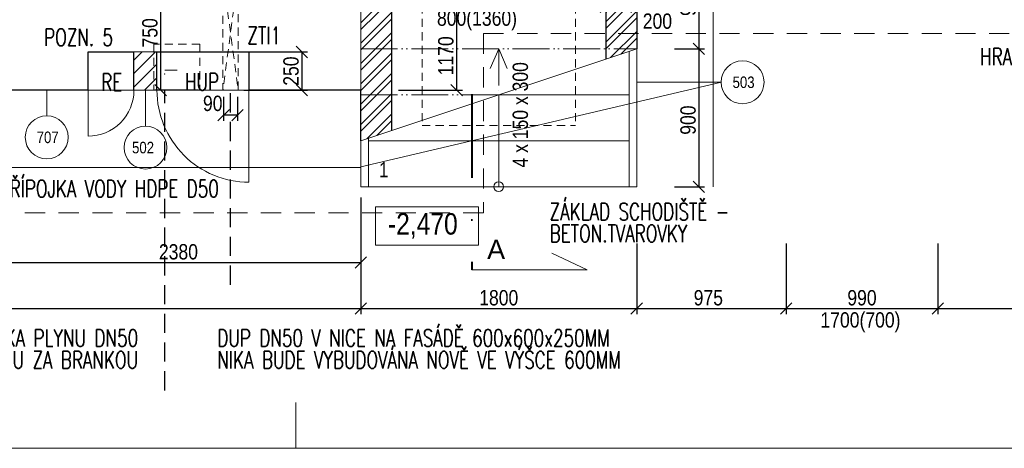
# Model space of a CAD drawing. Header units: millimetres. Extents: x -300958 to -108039, y 30118 to 292543.
# Tile 158 of 256: x -196533 to -190109, y 112682 to 115481. Entities that reach past the tile are written whole.
import ezdxf
from ezdxf.enums import TextEntityAlignment as Align

# ---------------------------------------------------------------- set-up
doc = ezdxf.new("R2010")
doc.units = ezdxf.units.MM
doc.header["$MEASUREMENT"] = 0
for name, pattern in [('ACAD_ISO05W100', [33, 24, -3, 0, -3, 0, -3]), ('DGN Style 2', [879.857395, 527.914437, -351.942958]), ('DGN Style 4', [1094.119168, 546.717885, -273.358943, 0.683397, -273.358943]), ('HIDDEN', [0.375, 0.25, -0.125])]:
    doc.linetypes.add(name, pattern=pattern)
doc.layers.get('0').update_dxf_attribs({"lineweight": 13})
doc.layers.get('Defpoints').update_dxf_attribs({"color": 3, "lineweight": 13})
for name, color, linetype, lineweight in [('dims', 7, 'Continuous', 9), ('Materiály', 1, 'Continuous', 13), ('navrh', 1, 'Continuous', 9), ('popis', 7, 'Continuous', 9), ('PSV', 7, 'Continuous', 13), ('RAMECEK', 7, 'Continuous', 0), ('rez', 7, 'Continuous', 13), ('schody', 7, 'Continuous', 13), ('tenka', 7, 'Continuous', 13), ('výškové kóty', 7, 'Continuous', 13), ('walls', 7, 'Continuous', 13)]:
    doc.layers.add(name, color=color, linetype=linetype, lineweight=lineweight)
doc.styles.add('GENERATED_STYLE_8', font='arial.ttf')
doc.styles.add('null', font='ZT01-R14.shx')
doc.styles.add('STYLE-0', font='ARIALN.TTF')
doc.styles.add('Style-Arial', font='arial.ttf')
doc.linetypes.add('PLYN', pattern='A,5,-0.2,["^A",null,S=0.2,R=0,X=0,Y=0],-0.6', length=5.8)
doc.dimstyles.new('arch', dxfattribs={"dimscale": 50, "dimtxt": 2.5, "dimasz": 2.5, "dimexe": 1.25, "dimexo": 0.9, "dimtad": 1, "dimdec": 0, "dimtxsty": 'STYLE-0', "dimblk": 'ARCHTICK', "dimcen": 2.5, "dimadec": 0, "dimazin": 0, "dimtfac": 1, "dimtdec": 0, "dimtmove": 2, "dimatfit": 3, "dimldrblk": 'ARCHTICK', "dimfxl": 0, "dimarcsym": 0})
pattern_1 = [(45, (31500, 0), (-66.29126, 66.29126), []), (45, (31544.19, 0), (-66.29126, 66.29126), [])]

# ---------------------------------------------------------------- blocks, each defined once
blk = doc.blocks.new('*U49')
at = {"layer": 'RAMECEK', "linetype": 'Continuous', "lineweight": 0}
blk.add_line((-5250, -11137.5), (-5250, -10837.5), dxfattribs=at)
at = {"layer": 'RAMECEK', "linetype": 'Continuous', "lineweight": 0, "flags": 128}
blk.add_lwpolyline([(-15750, -11137.5), (15750, -11137.5), (15750, 11137.5), (-15750, 11137.5)], close=True, dxfattribs=at)
blk = doc.blocks.new('_ArchTick')
at = {"color": 0, "linetype": 'ByBlock', "flags": 128}
blk.add_lwpolyline([(-0.5, -0.5), (0.5, 0.5)], dxfattribs=at)
blk = doc.blocks.new('*D2524')
at = {"layer": 'Defpoints', "color": 0, "linetype": 'Continuous'}
for p in [(-196687.6, 114395), (-194307.6, 114395), (-194307.6, 113895)]:
    blk.add_point(p, dxfattribs=at)
at = {"layer": 'dims', "color": 0, "linetype": 'Continuous', "lineweight": -2}
for p, q in [((-196687.6, 114320), (-196687.6, 113857.5)), ((-194307.6, 114320), (-194307.6, 113857.5)), ((-196687.6, 113895), (-194307.6, 113895))]:
    blk.add_line(p, q, dxfattribs=at)
at = {"layer": 'dims', "color": 0, "linetype": 'Continuous', "lineweight": -2, "xscale": 75, "yscale": 75, "zscale": 75, "rotation": 180}
blk.add_blockref('_ArchTick', (-196687.6, 113895), dxfattribs=at)
at = {"layer": 'dims', "color": 0, "linetype": 'Continuous', "lineweight": -2, "xscale": 75, "yscale": 75, "zscale": 75}
blk.add_blockref('_ArchTick', (-194307.6, 113895), dxfattribs=at)
at = {"layer": 'dims', "color": 0, "linetype": 'Continuous', "insert": (-195497.6, 113964.8), "char_height": 100, "attachment_point": 5, "style": 'STYLE-0'}
blk.add_mtext('2380', dxfattribs=at)
blk = doc.blocks.new('*D2525')
at = {"layer": 'Defpoints', "color": 0, "linetype": 'Continuous'}
for p in [(-201707.6, 113895), (-194307.6, 113895), (-194307.6, 113595)]:
    blk.add_point(p, dxfattribs=at)
at = {"layer": 'dims', "color": 0, "linetype": 'Continuous', "lineweight": -2}
for p, q in [((-201707.6, 113820), (-201707.6, 113557.5)), ((-194307.6, 113820), (-194307.6, 113557.5)), ((-201707.6, 113595), (-194307.6, 113595))]:
    blk.add_line(p, q, dxfattribs=at)
at = {"layer": 'dims', "color": 0, "linetype": 'Continuous', "lineweight": -2, "xscale": 75, "yscale": 75, "zscale": 75, "rotation": 180}
blk.add_blockref('_ArchTick', (-201707.6, 113595), dxfattribs=at)
at = {"layer": 'dims', "color": 0, "linetype": 'Continuous', "lineweight": -2, "xscale": 75, "yscale": 75, "zscale": 75}
blk.add_blockref('_ArchTick', (-194307.6, 113595), dxfattribs=at)
at = {"layer": 'dims', "color": 0, "linetype": 'Continuous', "insert": (-198007.6, 113664.8), "char_height": 100, "attachment_point": 5, "style": 'STYLE-0'}
blk.add_mtext('7400', dxfattribs=at)
blk = doc.blocks.new('*D2526')
at = {"layer": 'Defpoints', "color": 0, "linetype": 'Continuous'}
for p in [(-190542.6, 114095), (-189182.6, 114095), (-189182.6, 113595)]:
    blk.add_point(p, dxfattribs=at)
at = {"layer": 'dims', "color": 0, "linetype": 'Continuous', "lineweight": -2}
for p, q in [((-190542.6, 114020), (-190542.6, 113557.5)), ((-189182.6, 114020), (-189182.6, 113557.5)), ((-190542.6, 113595), (-189182.6, 113595))]:
    blk.add_line(p, q, dxfattribs=at)
at = {"layer": 'dims', "color": 0, "linetype": 'Continuous', "lineweight": -2, "xscale": 75, "yscale": 75, "zscale": 75, "rotation": 180}
blk.add_blockref('_ArchTick', (-190542.6, 113595), dxfattribs=at)
at = {"layer": 'dims', "color": 0, "linetype": 'Continuous', "lineweight": -2, "xscale": 75, "yscale": 75, "zscale": 75}
blk.add_blockref('_ArchTick', (-189182.6, 113595), dxfattribs=at)
at = {"layer": 'dims', "color": 0, "linetype": 'Continuous', "insert": (-189862.6, 113664.8), "char_height": 100, "attachment_point": 5, "style": 'STYLE-0'}
blk.add_mtext('1360', dxfattribs=at)
blk = doc.blocks.new('*D2532')
at = {"layer": 'Defpoints', "color": 0, "linetype": 'Continuous'}
for p in [(-191532.6, 114095), (-190542.6, 114095), (-190542.6, 113595)]:
    blk.add_point(p, dxfattribs=at)
at = {"layer": 'dims', "color": 0, "linetype": 'Continuous', "lineweight": -2}
for p, q in [((-191532.6, 114020), (-191532.6, 113557.5)), ((-190542.6, 114020), (-190542.6, 113557.5)), ((-191532.6, 113595), (-190542.6, 113595))]:
    blk.add_line(p, q, dxfattribs=at)
at = {"layer": 'dims', "color": 0, "linetype": 'Continuous', "lineweight": -2, "xscale": 75, "yscale": 75, "zscale": 75, "rotation": 180}
blk.add_blockref('_ArchTick', (-191532.6, 113595), dxfattribs=at)
at = {"layer": 'dims', "color": 0, "linetype": 'Continuous', "lineweight": -2, "xscale": 75, "yscale": 75, "zscale": 75}
blk.add_blockref('_ArchTick', (-190542.6, 113595), dxfattribs=at)
at = {"layer": 'dims', "color": 0, "linetype": 'Continuous', "insert": (-191037.6, 113664.8), "char_height": 100, "attachment_point": 5, "style": 'STYLE-0'}
blk.add_mtext('990', dxfattribs=at)
blk = doc.blocks.new('*D2533')
at = {"layer": 'Defpoints', "color": 0, "linetype": 'Continuous'}
for p in [(-192507.6, 114095), (-191532.6, 114095), (-191532.6, 113595)]:
    blk.add_point(p, dxfattribs=at)
at = {"layer": 'dims', "color": 0, "linetype": 'Continuous', "lineweight": -2}
for p, q in [((-192507.6, 114020), (-192507.6, 113557.5)), ((-191532.6, 114020), (-191532.6, 113557.5)), ((-192507.6, 113595), (-191532.6, 113595))]:
    blk.add_line(p, q, dxfattribs=at)
at = {"layer": 'dims', "color": 0, "linetype": 'Continuous', "lineweight": -2, "xscale": 75, "yscale": 75, "zscale": 75, "rotation": 180}
blk.add_blockref('_ArchTick', (-192507.6, 113595), dxfattribs=at)
at = {"layer": 'dims', "color": 0, "linetype": 'Continuous', "lineweight": -2, "xscale": 75, "yscale": 75, "zscale": 75}
blk.add_blockref('_ArchTick', (-191532.6, 113595), dxfattribs=at)
at = {"layer": 'dims', "color": 0, "linetype": 'Continuous', "insert": (-192040.2, 113664.8), "char_height": 100, "attachment_point": 5, "style": 'STYLE-0'}
blk.add_mtext('975', dxfattribs=at)
blk = doc.blocks.new('*D2551')
at = {"layer": 'Defpoints', "color": 0, "linetype": 'Continuous'}
for p in [(-194136.4, 116190), (-194136.4, 115020), (-193682.6, 115020)]:
    blk.add_point(p, dxfattribs=at)
at = {"layer": 'dims', "color": 0, "linetype": 'Continuous', "lineweight": -2}
for p, q in [((-194061.4, 116190), (-193645.1, 116190)), ((-193682.6, 116190), (-193682.6, 115020)), ((-194061.4, 115020), (-193645.1, 115020))]:
    blk.add_line(p, q, dxfattribs=at)
at = {"layer": 'dims', "color": 0, "linetype": 'Continuous', "lineweight": -2, "xscale": 75, "yscale": 75, "zscale": 75}
for p, rotation in [((-193682.6, 116190), 90), ((-193682.6, 115020), 270)]:
    blk.add_blockref('_ArchTick', p, dxfattribs=dict(at, rotation=rotation))
at = {"layer": 'dims', "color": 0, "linetype": 'Continuous', "insert": (-193752.4, 115244.9), "char_height": 100, "attachment_point": 5, "rotation": 90, "style": 'STYLE-0'}
blk.add_mtext('1170', dxfattribs=at)
blk = doc.blocks.new('*U48')
at = {"layer": 'rez', "linetype": 'DGN Style 4', "lineweight": 40}
blk.add_line((-376.1, 573.9), (-376.1, -573.9), dxfattribs=at)
at = {"layer": 'rez', "linetype": 'Continuous', "lineweight": 0, "flags": 128}
blk.add_lwpolyline([(-376.1, -573.9), (376.1, -573.9), (146.2, -463.7)], dxfattribs=at)
blk = doc.blocks.new('*D2626')
at = {"layer": 'Defpoints', "color": 0, "linetype": 'Continuous'}
for p in [(-194307.6, 114095), (-192507.6, 114095), (-192507.6, 113595)]:
    blk.add_point(p, dxfattribs=at)
at = {"layer": 'dims', "color": 0, "linetype": 'Continuous', "lineweight": -2}
for p, q in [((-194307.6, 114020), (-194307.6, 113557.5)), ((-192507.6, 114020), (-192507.6, 113557.5)), ((-194307.6, 113595), (-192507.6, 113595))]:
    blk.add_line(p, q, dxfattribs=at)
at = {"layer": 'dims', "color": 0, "linetype": 'Continuous', "lineweight": -2, "xscale": 75, "yscale": 75, "zscale": 75, "rotation": 180}
blk.add_blockref('_ArchTick', (-194307.6, 113595), dxfattribs=at)
at = {"layer": 'dims', "color": 0, "linetype": 'Continuous', "lineweight": -2, "xscale": 75, "yscale": 75, "zscale": 75}
blk.add_blockref('_ArchTick', (-192507.6, 113595), dxfattribs=at)
at = {"layer": 'dims', "color": 0, "linetype": 'Continuous', "insert": (-193407.6, 113664.8), "char_height": 100, "attachment_point": 5, "style": 'STYLE-0'}
blk.add_mtext('1800', dxfattribs=at)
blk = doc.blocks.new('*D2157')
at = {"layer": 'Defpoints', "color": 0, "linetype": 'Continuous'}
for p in [(-192707.6, 116065), (-192507.6, 116065), (-192707.6, 115565)]:
    blk.add_point(p, dxfattribs=at)
at = {"layer": 'dims', "color": 0, "linetype": 'Continuous', "lineweight": -2}
for p, q in [((-192707.6, 115990), (-192707.6, 115527.5)), ((-192507.6, 115990), (-192507.6, 115527.5)), ((-192507.6, 115565), (-192707.6, 115565))]:
    blk.add_line(p, q, dxfattribs=at)
at = {"layer": 'dims', "color": 0, "linetype": 'Continuous', "lineweight": -2, "xscale": 75, "yscale": 75, "zscale": 75, "rotation": 180}
blk.add_blockref('_ArchTick', (-192707.6, 115565), dxfattribs=at)
at = {"layer": 'dims', "color": 0, "linetype": 'Continuous', "lineweight": -2, "xscale": 75, "yscale": 75, "zscale": 75}
blk.add_blockref('_ArchTick', (-192507.6, 115565), dxfattribs=at)
at = {"layer": 'dims', "color": 0, "linetype": 'Continuous', "insert": (-192372.3, 115470.5), "char_height": 100, "attachment_point": 5, "style": 'STYLE-0'}
blk.add_mtext('200', dxfattribs=at)
blk = doc.blocks.new('*D2159')
at = {"layer": 'Defpoints', "color": 0, "linetype": 'Continuous'}
for p in [(-192336.4, 115290), (-192336.4, 114390), (-192102.2, 114390)]:
    blk.add_point(p, dxfattribs=at)
at = {"layer": 'dims', "color": 0, "linetype": 'Continuous', "lineweight": -2}
for p, q in [((-192261.4, 115290), (-192064.7, 115290)), ((-192102.2, 115290), (-192102.2, 114390)), ((-192261.4, 114390), (-192064.7, 114390))]:
    blk.add_line(p, q, dxfattribs=at)
at = {"layer": 'dims', "color": 0, "linetype": 'Continuous', "lineweight": -2, "xscale": 75, "yscale": 75, "zscale": 75}
for p, rotation in [((-192102.2, 115290), 90), ((-192102.2, 114390), 270)]:
    blk.add_blockref('_ArchTick', p, dxfattribs=dict(at, rotation=rotation))
at = {"layer": 'dims', "color": 0, "linetype": 'Continuous', "insert": (-192172, 114825.1), "char_height": 100, "attachment_point": 5, "rotation": 90, "style": 'STYLE-0'}
blk.add_mtext('900', dxfattribs=at)
blk = doc.blocks.new('*D2181')
at = {"layer": 'Defpoints', "color": 0, "linetype": 'Continuous'}
for p in [(-195146.6, 115270), (-195146.6, 115020), (-194692.8, 115020)]:
    blk.add_point(p, dxfattribs=at)
at = {"layer": 'dims', "color": 0, "linetype": 'Continuous', "lineweight": -2}
for p, q in [((-195071.6, 115270), (-194655.3, 115270)), ((-194692.8, 115270), (-194692.8, 115020)), ((-195071.6, 115020), (-194655.3, 115020))]:
    blk.add_line(p, q, dxfattribs=at)
at = {"layer": 'dims', "color": 0, "linetype": 'Continuous', "lineweight": -2, "xscale": 75, "yscale": 75, "zscale": 75}
for p, rotation in [((-194692.8, 115270), 90), ((-194692.8, 115020), 270)]:
    blk.add_blockref('_ArchTick', p, dxfattribs=dict(at, rotation=rotation))
at = {"layer": 'dims', "color": 0, "linetype": 'Continuous', "insert": (-194762.6, 115145), "char_height": 100, "attachment_point": 5, "rotation": 90, "style": 'STYLE-0'}
blk.add_mtext('250', dxfattribs=at)
blk = doc.blocks.new('*D2280')
at = {"layer": 'Defpoints', "color": 0, "linetype": 'Continuous'}
for p in [(-192336.4, 116190), (-192336.4, 115290), (-192102.2, 115290)]:
    blk.add_point(p, dxfattribs=at)
at = {"layer": 'dims', "color": 0, "linetype": 'Continuous', "lineweight": -2}
for p, q in [((-192261.4, 116190), (-192064.7, 116190)), ((-192102.2, 116190), (-192102.2, 115290)), ((-192261.4, 115290), (-192064.7, 115290))]:
    blk.add_line(p, q, dxfattribs=at)
at = {"layer": 'dims', "color": 0, "linetype": 'Continuous', "lineweight": -2, "xscale": 75, "yscale": 75, "zscale": 75}
for p, rotation in [((-192102.2, 116190), 90), ((-192102.2, 115290), 270)]:
    blk.add_blockref('_ArchTick', p, dxfattribs=dict(at, rotation=rotation))
at = {"layer": 'dims', "color": 0, "linetype": 'Continuous', "insert": (-192172, 115600.4), "char_height": 100, "attachment_point": 5, "rotation": 90, "style": 'STYLE-0'}
blk.add_mtext('900', dxfattribs=at)
blk = doc.blocks.new('*D2080')
at = {"layer": 'Defpoints', "color": 0, "linetype": 'Continuous'}
for p in [(-195202.6, 115051.4), (-195112.6, 115051.4), (-195202.6, 114857.9)]:
    blk.add_point(p, dxfattribs=at)
at = {"layer": 'dims', "color": 0, "linetype": 'Continuous', "lineweight": -2}
for p, q in [((-195202.6, 114976.4), (-195202.6, 114820.4)), ((-195112.6, 114976.4), (-195112.6, 114820.4)), ((-195112.6, 114857.9), (-195202.6, 114857.9))]:
    blk.add_line(p, q, dxfattribs=at)
at = {"layer": 'dims', "color": 0, "linetype": 'Continuous', "lineweight": -2, "xscale": 75, "yscale": 75, "zscale": 75, "rotation": 180}
blk.add_blockref('_ArchTick', (-195202.6, 114857.9), dxfattribs=at)
at = {"layer": 'dims', "color": 0, "linetype": 'Continuous', "lineweight": -2, "xscale": 75, "yscale": 75, "zscale": 75}
blk.add_blockref('_ArchTick', (-195112.6, 114857.9), dxfattribs=at)
at = {"layer": 'dims', "color": 0, "linetype": 'Continuous', "insert": (-195273.8, 114933.7), "char_height": 100, "attachment_point": 5, "style": 'STYLE-0'}
blk.add_mtext('90', dxfattribs=at)
blk = doc.blocks.new('*D2081')
at = {"layer": 'Defpoints', "color": 0, "linetype": 'Continuous'}
for p in [(-195613.5, 115770), (-195291.9, 115770), (-195291.9, 115020)]:
    blk.add_point(p, dxfattribs=at)
at = {"layer": 'dims', "color": 0, "linetype": 'Continuous', "lineweight": -2}
for p, q in [((-195366.9, 115770), (-195651, 115770)), ((-195613.5, 115020), (-195613.5, 115770)), ((-195366.9, 115020), (-195651, 115020))]:
    blk.add_line(p, q, dxfattribs=at)
at = {"layer": 'dims', "color": 0, "linetype": 'Continuous', "lineweight": -2, "xscale": 75, "yscale": 75, "zscale": 75}
for p, rotation in [((-195613.5, 115770), 90), ((-195613.5, 115020), 270)]:
    blk.add_blockref('_ArchTick', p, dxfattribs=dict(at, rotation=rotation))
at = {"layer": 'dims', "color": 0, "linetype": 'Continuous', "insert": (-195683.3, 115395), "char_height": 100, "attachment_point": 5, "rotation": 90, "style": 'STYLE-0'}
blk.add_mtext('750', dxfattribs=at)

msp = doc.modelspace()

# ---------------------------------------------------------------- hatches: boundary and pattern name
at = {"layer": 'Materiály', "linetype": 'Continuous', "lineweight": 0}
h = msp.add_hatch(dxfattribs=at)
h.set_pattern_fill('ANSI32', color=256, scale=250, style=0)
h.set_pattern_definition(pattern_1)
h.paths.add_polyline_path([(-194107.6, 116190), (-194307.6, 116190), (-194307.6, 115290), (-194107.6, 115290)])
h.paths.add_polyline_path([(-194107.6, 115290), (-194307.6, 115290), (-194307.6, 115020), (-194307.6, 114990), (-194107.6, 114990)])
h.paths.add_polyline_path([(-194307.6, 114690), (-194107.6, 114756.7), (-194107.6, 114990), (-194307.6, 114990)])
h = msp.add_hatch(dxfattribs=at)
h.set_pattern_fill('ANSI32', color=256, scale=250, style=0)
h.set_pattern_definition(pattern_1)
h.paths.add_polyline_path([(-192507.6, 116040), (-192507.6, 116190), (-192707.6, 116190), (-192707.6, 115290), (-192507.6, 115290), (-192507.6, 115740)])
h.paths.add_polyline_path([(-192707.6, 115290), (-192707.6, 115223.3), (-192507.6, 115290)])
h.paths.add_polyline_path([(-192707.8, 115850.7), (-192707.8, 116083), (-192555.7, 116083), (-192555.7, 115850.7)], flags=9)
at = {"layer": 'Materiály', "linetype": 'Continuous'}
h = msp.add_hatch(dxfattribs=at)
h.set_pattern_fill('ANSI31', color=256, scale=500, style=0)
h.set_pattern_definition([(45, (31500, 0), (-44.194174, 44.194174), [])])
h.paths.add_polyline_path([(-195787.6, 115020), (-195657.6, 115020), (-195657.6, 115270), (-195787.6, 115270)])
h.paths.add_polyline_path([(-195637.6, 115270), (-195657.6, 115270), (-195657.6, 115020), (-195637.6, 115020)])

# ---------------------------------------------------------------- linework, layer by layer
at = {"linetype": 'PLYN', "ltscale": 100}
msp.add_line((-195504.9, 115150.2), (-195586.5, 115150.2), dxfattribs=at)
msp.add_point((-195586.5, 115125.2), dxfattribs=at)
at = {"layer": 'Materiály', "linetype": 'Continuous'}
msp.add_line((-194307.6, 114390), (-192507.6, 114390), dxfattribs=at)
at = {"layer": 'navrh', "linetype": 'Continuous', "lineweight": 30}
for p, q in [((-194107.6, 116190), (-194107.6, 114756.7)), ((-192707.6, 115223.3), (-192707.6, 116190)), ((-192507.6, 116190), (-192507.6, 115290)), ((-195787.6, 115020), (-195787.6, 115270)), ((-195637.6, 115020), (-195637.6, 115270)), ((-194307.6, 114690), (-194307.6, 115020))]:
    msp.add_line(p, q, dxfattribs=at)
at = {"layer": 'navrh', "linetype": 'DGN Style 2', "lineweight": 0, "ltscale": 0.1}
for p, q in [((-193907.6, 116190), (-193907.6, 114790)), ((-192907.6, 116190), (-192907.6, 114790)), ((-193907.6, 114790), (-192907.6, 114790))]:
    msp.add_line(p, q, dxfattribs=at)
at = {"layer": 'navrh', "linetype": 'Continuous'}
for p, q in [((-192007.6, 114390), (-192007.6, 115690)), ((-194307.6, 114690), (-192507.6, 115290)), ((-192557.6, 114390), (-192557.6, 115273.3)), ((-192507.6, 114390), (-192507.6, 115290)), ((-193455.1, 114990), (-192557.6, 114990)), ((-193407.6, 114990), (-193407.6, 114390)), ((-194307.6, 114390), (-194307.6, 114690)), ((-194257.6, 114390), (-194257.6, 114706.7)), ((-194257.6, 114690), (-192557.6, 114690)), ((-202212.6, 114515), (-194307.6, 114515)), ((-194307.6, 114390), (-192507.6, 114390))]:
    msp.add_line(p, q, dxfattribs=at)
at = {"layer": 'navrh', "linetype": 'ACAD_ISO05W100', "ltscale": 10}
for p, q in [((-194307.6, 115290), (-192507.6, 115290)), ((-193407.6, 115290), (-193462.7, 115161)), ((-193407.6, 115290), (-193407.6, 114990)), ((-193407.6, 115290), (-193352.5, 115161)), ((-194307.6, 114990), (-193455.1, 114990))]:
    msp.add_line(p, q, dxfattribs=at)
at = {"layer": 'navrh', "linetype": 'Continuous', "lineweight": 0}
msp.add_line((-195787.6, 115020), (-195637.6, 115020), dxfattribs=at)
msp.add_lwpolyline([(-196087.6, 115020), (-195787.6, 115020), (-195787.6, 115270), (-196087.6, 115270)], close=True, dxfattribs=at)
at = {"layer": 'navrh', "linetype": 'Continuous', "lineweight": 30, "flags": 128}
for points in [[(-196087.6, 115020), (-196087.6, 115270), (-195787.6, 115270)], [(-195637.6, 115270), (-195037.6, 115270), (-195037.6, 115020)]]:
    msp.add_lwpolyline(points, dxfattribs=at)
at = {"layer": 'navrh', "linetype": 'Continuous', "lineweight": 0}
msp.add_lwpolyline([(-195637.6, 115020), (-195037.6, 115020), (-195037.6, 115270), (-195637.6, 115270), (-195637.6, 115020)], dxfattribs=at)
at = {"layer": 'navrh', "flags": 128}
for points in [[(-196087.6, 115020), (-196087.6, 114720), (-196087.6, 115020), (-196087.6, 114720, 0.414214), (-195787.6, 115020)], [(-195037.6, 115020), (-195037.6, 114420), (-195037.6, 115020), (-195037.6, 114420, -0.414214), (-195637.6, 115020)]]:
    msp.add_lwpolyline(points, format="xyb", dxfattribs=at)
at = {"layer": 'navrh', "linetype": 'Continuous'}
msp.add_circle((-193407.6, 114390), 31.6, dxfattribs=at)
at = {"layer": 'PSV', "linetype": 'Continuous', "lineweight": 0}
for p, q in [((-194307.6, 114520), (-191953.5, 115072.2)), ((-192507.6, 115072.2), (-191956.4, 115072.2)), ((-196357, 115020), (-196357, 114852.7)), ((-195712.6, 115020), (-195712.6, 114785.9))]:
    msp.add_line(p, q, dxfattribs=at)
for centre in [(-191816.3, 115072.2), (-196357, 114712.7), (-195712.6, 114645.9)]:
    msp.add_circle(centre, 140.1, dxfattribs=at)
at = {"layer": 'tenka', "linetype": 'Continuous'}
for p, q in [((-194307.6, 116190), (-194307.6, 115020)), ((-195637.6, 115270), (-195787.6, 115270))]:
    msp.add_line(p, q, dxfattribs=at)
at = {"layer": 'tenka', "linetype": 'DGN Style 2', "ltscale": 0.25}
for p, q in [((-193507.6, 115390), (-185282.6, 115390)), ((-193507.6, 115390), (-193507.6, 114220)), ((-193507.6, 114220), (-202507.6, 114220))]:
    msp.add_line(p, q, dxfattribs=at)
at = {"layer": 'tenka', "linetype": 'DGN Style 2', "ltscale": 0.1}
for p, q in [((-195657.6, 115320), (-195657.6, 115020)), ((-195357.6, 115320), (-195657.6, 115320)), ((-195357.6, 115320), (-195357.6, 115020))]:
    msp.add_line(p, q, dxfattribs=at)
at = {"layer": 'tenka', "linetype": 'DGN Style 2', "ltscale": 0.1, "flags": 128}
msp.add_lwpolyline([(-195207.6, 115770), (-195207.6, 115020), (-195107.6, 115770), (-195107.6, 115020), (-195207.6, 115770)], dxfattribs=at)
at = {"layer": 'výškové kóty', "linetype": 'Continuous', "lineweight": 0, "flags": 128}
msp.add_lwpolyline([(-194210.7, 114258.7), (-193540, 114258.7), (-193540, 114009.1), (-194210.7, 114009.1)], close=True, dxfattribs=at)
at = {"layer": 'walls', "linetype": 'Continuous', "lineweight": 30}
for p, q in [((-196087.6, 115020), (-196687.6, 115020)), ((-194307.6, 115020), (-195037.6, 115020))]:
    msp.add_line(p, q, dxfattribs=at)
at = {"layer": 'walls', "linetype": 'HIDDEN', "lineweight": 30, "ltscale": 500}
for p, q in [((-195586.5, 113060.8), (-195586.5, 115020)), ((-195157.6, 113750.7), (-195157.6, 115020))]:
    msp.add_line(p, q, dxfattribs=at)

# ---------------------------------------------------------------- block references
at = {"layer": 'RAMECEK', "linetype": 'Continuous', "lineweight": 0}
msp.add_blockref('*U49', (-189482.6, 123820), dxfattribs=at)
at = {"layer": 'rez', "linetype": 'DGN Style 4', "lineweight": 40}
msp.add_blockref('*U48', (-193206.5, 114421.1), dxfattribs=at)

# ---------------------------------------------------------------- texts
at = {"layer": 'dims', "linetype": 'Continuous', "style": 'STYLE-0'}
for s, p in [('800(1360)', (-193549.4, 115490.7)), ('1700(700)', (-191047.4, 113520.7))]:
    msp.add_text(s, height=100, dxfattribs=at).set_placement(p, align=Align.MIDDLE_CENTER)
at = {"layer": 'popis', "linetype": 'Continuous', "char_height": 112, "rotation": 0.00116, "line_spacing_factor": 0.765173, "style": 'Style-Arial'}
for s, insert, attachment_point in [('{\\Fromans|c238;\\W0.7143;POZN. 5}', (-196373.5, 115365.9), 4), ('{\\Fromans|c238;\\W0.7143;ZTI1}', (-195047.5, 115377.8), 4), ('{\\Fromans|c238;\\W0.7143;HRANA HLUBOKÉHO ODKOPU}', (-190267.1, 115238.9), 4), ('{\\Fromans|c238;\\W0.71429;RE}', (-196001.2, 115072.9), 4), ('{\\Fromans|c238;\\W0.71429;HUP}', (-195455.4, 115074.7), 4), ('{\\Fromans|c238;\\W0.71429;DOMOVNÍ PŘÍPOJKA VODY HDPE D50}', (-195234.3, 114434.1), 3), ('\\A1;{\\Fromans|c238;\\W0.7143; \\PZÁKLAD SCHODIŠTĚ -\\PBETON.TVAROVKY}', (-193075.1, 114227.9), 4), ('{\\Fromans|c238;\\W0.71429;STÁV. DOMOVNÍ PŘÍPOJKA PLYNU DN50\\PHUP V ZEMI V PŘÍSTUPOVÉM CHODNÍKU ZA BRANKOU}', (-195760.7, 113458.6), 3), ('{\\Fromans|c238;\\W0.71429;DUP DN50 V NICE NA FASÁDĚ 600x600x250MM\\PNIKA BUDE VYBUDOVÁNA NOVĚ VE VÝŠCE 600MM}', (-195244, 113458.6), 1)]:
    msp.add_mtext(s, dxfattribs=dict(at, insert=insert, attachment_point=attachment_point))
at = {"layer": 'PSV', "linetype": 'Continuous', "lineweight": 0, "style": 'STYLE-0'}
for s, p in [('503', (-191810.1, 115072.2)), ('707', (-196350.7, 114712.7)), ('502', (-195728.5, 114645.9))]:
    msp.add_text(s, height=75, dxfattribs=at).set_placement(p, align=Align.MIDDLE_CENTER)
at = {"layer": 'rez', "linetype": 'Continuous', "lineweight": 0, "insert": (-193482.8, 113919), "char_height": 125, "width": 286.438, "attachment_point": 7, "style": 'GENERATED_STYLE_8'}
msp.add_mtext('A', dxfattribs=at)
at = {"layer": 'schody', "linetype": 'Continuous', "style": 'STYLE-0'}
msp.add_text('4 x 150 x 300', height=100, rotation=90, dxfattribs=at).set_placement((-193266.9, 114859.6), align=Align.MIDDLE_CENTER)
msp.add_text('1', height=100, dxfattribs=at).set_placement((-194158, 114500.6), align=Align.MIDDLE_CENTER)
at = {"layer": 'výškové kóty', "linetype": 'Continuous', "lineweight": 0, "insert": (-194130.1, 114217.8), "char_height": 140, "width": 1046.843, "attachment_point": 1, "style": 'STYLE-0'}
msp.add_mtext('-2,470', dxfattribs=at)

# ---------------------------------------------------------------- dimensions: what is measured, and where the dimension line sits
at = {"layer": 'dims', "linetype": 'Continuous'}
for base, p1, p2, angle, picture, middle in [((-193682.6, 115020), (-194136.4, 116190), (-194136.4, 115020), 270, '*D2551', (-193752.4, 115244.9)), ((-192102.2, 115290), (-192336.4, 116190), (-192336.4, 115290), 270, '*D2280', (-192172, 115600.4)), ((-192707.6, 115565), (-192507.6, 116065), (-192707.6, 116065), 180, '*D2157', (-192372.3, 115470.5)), ((-192102.2, 114390), (-192336.4, 115290), (-192336.4, 114390), 270, '*D2159', (-192172, 114825.1)), ((-194692.8, 115020), (-195146.6, 115270), (-195146.6, 115020), 270, '*D2181', (-194762.6, 115145)), ((-195202.6, 114857.9), (-195112.6, 115051.4), (-195202.6, 115051.4), 180, '*D2080', (-195273.8, 114933.7))]:
    dim = msp.add_linear_dim(base=base, p1=p1, p2=p2, angle=angle, dimstyle='arch', override={"dimtxt": 2, "dimasz": 1.5, "dimexe": 0.75, "dimexo": 1.5, "dimgap": 0.375, "dimcen": 0.05}, dxfattribs=at)
    dim.commit()
    dim.dimension.update_dxf_attribs({"geometry": picture, "text_midpoint": middle, "dimtype": 160})
dim = msp.add_linear_dim(base=(-195613.5, 115770), p1=(-195291.9, 115020), p2=(-195291.9, 115770), angle=90, dimstyle='arch', override={"dimtxt": 2, "dimasz": 1.5, "dimexe": 0.75, "dimexo": 1.5, "dimgap": 0.375, "dimcen": 0.05}, dxfattribs=at)
dim.commit()
dim.dimension.update_dxf_attribs({"geometry": '*D2081', "text_midpoint": (-195683.3, 115395)})
for base, p1, p2, picture, middle in [((-194307.6, 113895), (-196687.6, 114395), (-194307.6, 114395), '*D2524', (-195497.6, 113964.8)), ((-192507.6, 113595), (-194307.6, 114095), (-192507.6, 114095), '*D2626', (-193407.6, 113664.8)), ((-190542.6, 113595), (-191532.6, 114095), (-190542.6, 114095), '*D2532', (-191037.6, 113664.8)), ((-189182.6, 113595), (-190542.6, 114095), (-189182.6, 114095), '*D2526', (-189862.6, 113664.8)), ((-194307.6, 113595), (-201707.6, 113895), (-194307.6, 113895), '*D2525', (-198007.6, 113664.8))]:
    dim = msp.add_linear_dim(base=base, p1=p1, p2=p2, dimstyle='arch', override={"dimtxt": 2, "dimasz": 1.5, "dimexe": 0.75, "dimexo": 1.5, "dimgap": 0.375, "dimcen": 0.05}, dxfattribs=at)
    dim.commit()
    dim.dimension.update_dxf_attribs({"geometry": picture, "text_midpoint": middle})
dim = msp.add_linear_dim(base=(-191532.6, 113595), p1=(-192507.6, 114095), p2=(-191532.6, 114095), dimstyle='arch', override={"dimtxt": 2, "dimasz": 1.5, "dimexe": 0.75, "dimexo": 1.5, "dimgap": 0.375, "dimcen": 0.05}, dxfattribs=at)
dim.commit()
dim.dimension.update_dxf_attribs({"geometry": '*D2533', "text_midpoint": (-192040.2, 113664.8), "dimtype": 160})

doc.saveas('drawing.dxf')
